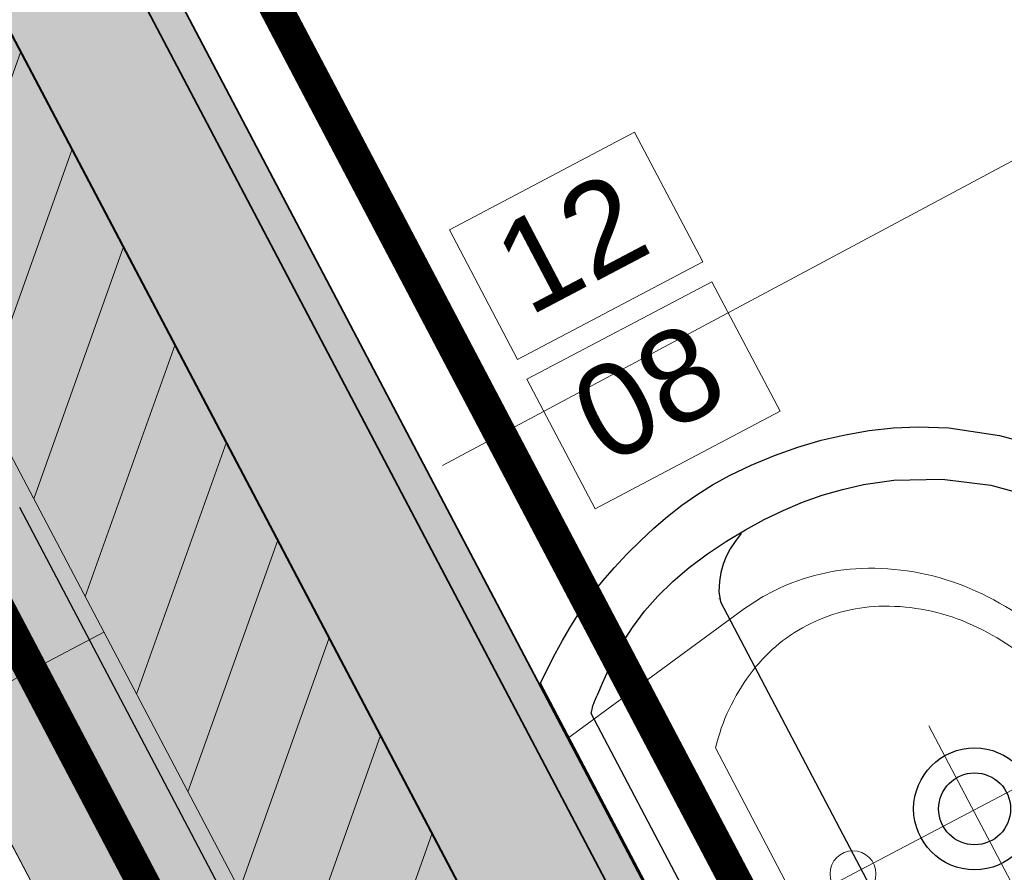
# Model space of a CAD drawing. Header units: metres. Extents: x 7408630 to 7411134, y 5569633 to 5570339.
# Tile 75 of 76: x 7410495.215 to 7410495.815, y 5569901.392 to 5569901.912. Entities that reach past the tile are written whole.
import ezdxf
from ezdxf.enums import TextEntityAlignment as Align

# ---------------------------------------------------------------- set-up
doc = ezdxf.new("R2010")
doc.units = ezdxf.units.M
doc.header["$MEASUREMENT"] = 0
doc.linetypes.add('HIDDEN', pattern=[9.524999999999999, 6.35, -3.175])
doc.linetypes.add('HIDDEN2', pattern=[4.762499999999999, 3.175, -1.5875])
for name, color, linetype, lineweight in [('0-drzwi-linia', 213, 'Continuous', 5), ('0-ZABUDOWA GK-MDF', 54, 'Continuous', 35), ('0_LEGENDA', 253, 'Continuous', 13), ('1_POSADZKA PODZIAŁY', 151, 'Continuous', 0), ('1_POSADZKI COKOŁY', 170, 'Continuous', 0), ('Hatch_zamurowania', 4, 'Continuous', 5), ('OPIS POM NOWE', 140, 'Continuous', 5), ('Opis_pom', 9, 'Continuous', 18), ('Sciany', 2, 'Continuous', 40), ('WYBURZENIA HATCH', 253, 'Continuous', 0)]:
    doc.layers.add(name, color=color, linetype=linetype, lineweight=lineweight)
doc.layers.add('0-wypos-sanitarne', color=1, linetype='Continuous')
doc.layers.add('Wyburzenia', color=7, linetype='Continuous', lineweight=13, true_color=0xb0b0b0)
doc.styles.add('ARIAL', font='tahoma.ttf')
doc.styles.add('ROMANS07', font='arial.ttf')
pattern_1 = [(0, (-58931.34199039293, 199163.1944934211), (0, 80), []), (90, (-58931.34199039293, 199163.1944934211), (-80, 4.898587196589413e-15), [])]

# ---------------------------------------------------------------- blocks, each defined once
blk = doc.blocks.new('A$C578D6593')
for p, q in [((-26.36362283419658, 0), (-29.160557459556, 18.76077541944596)), ((17.63637716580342, 0), (20.43331179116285, 18.76077541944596)), ((-19.62802756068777, 11), (10.90078189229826, 11)), ((-26.36362283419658, 0), (17.63637716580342, 0))]:
    blk.add_line(p, q)
blk.add_circle((-4.363622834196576, 16.5), 2)
for centre, radius, start, end in [((-4.363622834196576, 13.99932096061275), 29.00067903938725, 90, 109.6071022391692), ((-4.363622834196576, 13.99932096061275), 29.00067903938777, 70.39289776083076, 90), ((-5.669874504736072, 17.66626340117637), 25.10802438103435, 109.6071022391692, 130.6955310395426), ((-3.057371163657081, 17.66626340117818), 25.10802438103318, 49.30446896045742, 70.39289776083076), ((-4.363622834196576, 15.49932096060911), 25.00067903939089, 90, 109.6071022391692), ((-4.363622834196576, 15.49932096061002), 25.00067903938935, 70.39289776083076, 90), ((-5.669874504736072, 19.1662634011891), 21.10802438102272, 109.6071022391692, 130.6955310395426), ((-3.057371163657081, 19.16626340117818), 21.10802438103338, 49.30446896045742, 70.39289776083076), ((-7.679959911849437, 20.00357201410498), 22.02525697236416, 130.6955310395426, 154.2825024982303), ((-1.047285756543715, 20.00357201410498), 22.02525697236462, 25.7174975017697, 49.30446896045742), ((-7.679959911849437, 21.5035720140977), 18.02525697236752, 130.6955310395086, 154.2825024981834), ((-1.047285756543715, 21.50357201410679), 18.02525697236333, 25.7174975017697, 49.30446896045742), ((-10.78687910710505, 21.50000000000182), 18.57674372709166, 154.2825024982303, 180), ((-10.78687910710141, 23.00000000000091), 14.57674372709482, 154.2825024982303, 180), ((2.059633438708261, 23), 14.57674372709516, 0, 25.7174975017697), ((2.059633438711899, 21.50000000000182), 18.57674372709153, 0, 25.7174975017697), ((-10.78687910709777, 23.00000000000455), 14.5767437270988, 180, 205.7174975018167), ((2.059633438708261, 23.00000000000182), 14.57674372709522, 334.2825024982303, 0), ((-10.78687910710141, 21.5), 18.57674372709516, 180, 188.4794401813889), ((2.059633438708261, 21.5), 18.57674372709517, 351.5205598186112, 0), ((-7.679959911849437, 24.49642798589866), 18.02525697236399, 205.7174975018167, 228.4822954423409), ((-1.047285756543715, 24.49642798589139), 18.02525697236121, 311.5177045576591, 334.2825024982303)]:
    blk.add_arc(centre, radius, start, end)
blk = doc.blocks.new('A$Cfa5879fe')
at = {"linetype": 'Continuous'}
blk.add_lwpolyline([(-0.2689946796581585, -1.373418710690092e-05), (0.2689946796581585, 1.373418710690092e-05)], dxfattribs=at)
blk = doc.blocks.new('A$C527aaae0')
for points in [[(-0.1921408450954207, -0.001028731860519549), (0.1915396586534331, -0.001028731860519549), (0.1974737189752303, -0.009309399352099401), (0.2030117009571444, -0.01727044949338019), (0.2081756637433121, -0.02501212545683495), (0.2129876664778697, -0.03263467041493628), (0.2174697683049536, -0.04023832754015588), (0.2216440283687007, -0.04792334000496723), (0.2255325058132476, -0.05578995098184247), (0.2291572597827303, -0.06393840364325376), (0.2328138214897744, -0.07346888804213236), (0.2365609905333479, -0.08447942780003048), (0.2399195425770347, -0.09533923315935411), (0.2428512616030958, -0.1061286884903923), (0.2453179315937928, -0.1169281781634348), (0.2472813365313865, -0.1278180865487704), (0.2487032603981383, -0.1388787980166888), (0.2495454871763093, -0.1501906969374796), (0.2497698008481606, -0.1618341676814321), (0.2491873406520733, -0.1765829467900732), (0.247829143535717, -0.1917958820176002), (0.2456990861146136, -0.2067330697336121), (0.2427689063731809, -0.221400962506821), (0.239010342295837, -0.2358060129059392), (0.2343951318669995, -0.2499546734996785), (0.2288950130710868, -0.2638533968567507), (0.2224817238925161, -0.277508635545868), (0.2132242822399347, -0.293649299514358), (0.1946554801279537, -0.3189534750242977), (0.1739800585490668, -0.3414527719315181)], [(-0.1590067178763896, -0.01981099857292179), (0.1607519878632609, -0.01981099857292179), (0.1621742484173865, -0.02094039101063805), (0.1633917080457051, -0.02198060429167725), (0.1644547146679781, -0.02297416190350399), (0.1654136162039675, -0.02396358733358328), (0.1663187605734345, -0.02499140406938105), (0.1672204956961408, -0.02610013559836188), (0.1681691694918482, -0.02733230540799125), (0.1692151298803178, -0.0287304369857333), (0.173875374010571, -0.03438762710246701), (0.1821062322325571, -0.04506743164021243), (0.1892714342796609, -0.05572591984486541), (0.1954411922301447, -0.06651474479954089), (0.2006857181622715, -0.07758555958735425), (0.2050752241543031, -0.0890900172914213), (0.2086799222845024, -0.101179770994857), (0.2115700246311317, -0.1140064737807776), (0.2138157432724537, -0.1277217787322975), (0.215211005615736, -0.1416267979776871), (0.2160046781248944, -0.1550793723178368), (0.21619667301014, -0.168185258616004), (0.2157521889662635, -0.1810319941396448), (0.2146364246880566, -0.1937071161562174), (0.21281457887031, -0.2062981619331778), (0.2102518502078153, -0.2188926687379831), (0.2069134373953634, -0.2315781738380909), (0.2007108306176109, -0.2492728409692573), (0.187442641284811, -0.2756370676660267), (0.1704065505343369, -0.3000590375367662), (0.1499296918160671, -0.3221001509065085)], [(0.215089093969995, -0.1517907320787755), (0.2126128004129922, -0.1463626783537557), (0.2099918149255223, -0.1415279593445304), (0.2070987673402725, -0.137198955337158), (0.2038062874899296, -0.133288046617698), (0.1999870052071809, -0.1297076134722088), (0.1955135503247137, -0.1263700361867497), (0.1902585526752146, -0.1231876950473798), (0.1842017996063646, -0.1211091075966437), (-0.1851092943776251, -0.1211091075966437), (-0.1908688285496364, -0.122773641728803), (-0.1958944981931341, -0.1256215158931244), (-0.2003445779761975, -0.1288945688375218), (-0.2042858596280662, -0.1325971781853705), (-0.2077851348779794, -0.1367337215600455), (-0.2109091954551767, -0.1413085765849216), (-0.2137248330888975, -0.1463261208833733), (-0.2162988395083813, -0.1517907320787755), (-0.2162988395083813, -0.1520558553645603)]]:
    blk.add_lwpolyline(points)
at = {"lineweight": 5}
for points in [[(0.1862581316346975, -0.1213742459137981), (0.1862581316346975, -0.1211091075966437)], [(0.1862581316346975, -0.1211091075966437), (0.1862581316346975, -0.1213742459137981)]]:
    blk.add_lwpolyline(points, dxfattribs=at)
for radius in [0.0371429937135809, 0.0219241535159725]:
    blk.add_circle((0.000463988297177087, -0.1995073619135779), radius)
at = {"layer": 'DEFPOINTS', "lineweight": 5}
for points in [[(0, 0), (0, -0.4111102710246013)], [(-0.05731229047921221, -0.1984812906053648), (0.05817592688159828, -0.1984812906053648)]]:
    blk.add_lwpolyline(points, dxfattribs=at)
blk = doc.blocks.new('drzwi giszet')
at = {"linetype": 'HIDDEN'}
blk.add_arc((68617.38963873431, -194499.2654942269), 90, 88.08978682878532, 179.999987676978, dxfattribs=at)
blk = doc.blocks.new('A$C142d3faa')
at = {"layer": '1_POSADZKA PODZIAŁY'}
h = blk.add_hatch(dxfattribs=at)
h.set_pattern_fill('_USER', color=256, scale=80, double=1, pattern_type=0)
h.set_pattern_definition(pattern_1)
h.paths.add_polyline_path([(442.2253591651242, 1281.606190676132), (565.225359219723, 1281.606190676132), (565.225359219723, 1046.606190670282), (442.2253591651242, 1046.606190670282)])
h = blk.add_hatch(dxfattribs=at)
h.set_pattern_fill('_USER', color=256, scale=80, double=1, pattern_type=0)
h.set_pattern_definition(pattern_1)
h.paths.add_polyline_path([(419.2253591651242, 1045.606190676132), (183.2253591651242, 1045.606190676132), (183.2253591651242, 1265.606190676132), (299.2339670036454, 1265.596304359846), (299.2339670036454, 1245.596304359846), (419.2253591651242, 1245.606190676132)])
at = {"layer": 'Hatch_zamurowania'}
h = blk.add_hatch(dxfattribs=at)
h.set_pattern_fill('ANSI31', color=256, scale=1.5)
h.set_pattern_definition([(45, (-39215.06315442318, 199163.1944934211), (-3.367596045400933, 3.367596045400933), [])])
h.paths.add_polyline_path([(419.2253591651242, 1588.606190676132), (431.2253591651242, 1588.606190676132), (431.2253591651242, 1045.606190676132), (419.2253591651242, 1045.606190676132)])
at = {"layer": 'WYBURZENIA HATCH'}
h = blk.add_hatch(dxfattribs=at)
h.set_pattern_fill('AR-CONC', color=256, scale=0.1)
h.set_pattern_definition([(49.99999999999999, (-39215.06315442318, 199163.1944934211), (18.2184668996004, -1.593908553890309), [1.905, -20.955]), (355, (-39215.06315442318, 199163.1944934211), (-3.524342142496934, 19.10568452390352), [1.524, -16.764058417]), (100.4514447, (-39213.54495372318, 199163.0616680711), (14.69412470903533, 17.51177519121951), [1.61900088, -17.80902446]), (46.18420000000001, (-39215.06315442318, 199168.2744934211), (27.10790408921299, -4.204232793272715), [2.8575, -31.4325]), (96.63555760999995, (-39212.80416442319, 199167.9241434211), (23.7404134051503, 24.74261245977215), [2.428502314, -26.713560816]), (351.1841511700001, (-39215.06315442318, 199168.2744934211), (23.74041340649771, 24.74261245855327), [2.285996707, -25.145973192]), (21, (-39212.52315442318, 199167.0044934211), (15.16143912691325, -10.22651981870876), [1.905, -20.955]), (326.0000000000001, (-39212.52315442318, 199167.0044934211), (6.180202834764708, 18.41879661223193), [1.524, -16.764]), (71.45144499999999, (-39211.25970116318, 199166.1522834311), (21.34164192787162, 8.192276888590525), [1.61900088, -17.80899376]), (37.50000000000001, (-39215.06315442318, 199163.1944934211), (0.3088603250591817, 8.455503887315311), [0, -16.5608, 0, -17.018, 0, -16.8275]), (7.499999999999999, (-39215.06315442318, 199163.1944934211), (6.681966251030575, 10.01805748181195), [0, -9.7028, 0, -16.1798, 0, -6.413500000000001]), (327.5, (-39220.72735442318, 199163.1944934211), (13.55905951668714, -0.5728743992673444), [0, -6.350000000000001, 0, -19.812, 0, -26.289]), (317.5, (-39223.26735442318, 199163.1944934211), (14.81291813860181, 2.542649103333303), [0, -8.255, 0, -13.1572, 0, -18.669])])
h.paths.add_polyline_path([(441.2253591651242, 1045.606190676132), (408.2253591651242, 1045.606190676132), (408.2253591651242, 1588.606190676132), (441.2253591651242, 1588.606190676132)])
at = {"layer": '0-ZABUDOWA GK-MDF'}
for points in [[(439.2253591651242, 1045.606190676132), (439.2253591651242, 1588.606190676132)], [(441.2253591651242, 1045.606190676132), (441.2253591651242, 1588.606190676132)]]:
    blk.add_lwpolyline(points, dxfattribs=at)
at = {"layer": '0_LEGENDA', "color": 7}
for points in [[(449.283195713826, 1133.291651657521), (462.0328981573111, 1133.291651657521), (462.0328981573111, 1124.365377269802), (449.283195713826, 1124.365377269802)], [(449.2216238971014, 1123.037319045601), (461.9713263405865, 1123.037319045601), (461.9713263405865, 1114.111044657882), (449.2216238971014, 1114.111044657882)]]:
    blk.add_lwpolyline(points, dxfattribs=at)
for points in [[(449.283195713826, 1124.365377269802), (462.0328981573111, 1124.365377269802), (462.0328981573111, 1133.291651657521), (449.283195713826, 1133.291651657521)], [(449.2216238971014, 1114.111044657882), (461.9713263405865, 1114.111044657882), (461.9713263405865, 1123.037319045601), (449.2216238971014, 1123.037319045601)]]:
    blk.add_lwpolyline(points, close=True, dxfattribs=at)
at = {"layer": '1_POSADZKI COKOŁY', "color": 180, "true_color": 0x3022f7, "const_width": 2}
for points in [[(446.2253591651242, 1050.606190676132), (561.2253591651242, 1050.606190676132), (561.2253591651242, 1277.606190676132), (446.2253591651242, 1277.606190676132)], [(188.2253591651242, 1050.606190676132), (414.2253591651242, 1050.606190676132), (414.2253591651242, 1240.606190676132), (294.2253591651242, 1240.606190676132), (294.2253591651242, 1260.606190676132), (188.2253591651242, 1260.606190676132)]]:
    blk.add_lwpolyline(points, close=True, dxfattribs=at)
at = {"layer": 'Sciany'}
blk.add_lwpolyline([(431.2253591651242, 1045.606190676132), (431.2253591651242, 1588.606190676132)], dxfattribs=at)
at = {"layer": 'Wyburzenia', "linetype": 'HIDDEN2', "ltscale": 3}
for points in [[(408.2253591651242, 1045.606190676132), (408.2253591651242, 1588.606190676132)], [(441.2253591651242, 1045.606190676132), (441.2253591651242, 1588.606190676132)]]:
    blk.add_lwpolyline(points, dxfattribs=at)
at = {"layer": 'Wyburzenia'}
for points in [[(441.2253591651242, 1045.606190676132), (408.2253591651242, 1045.606190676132), (408.2253591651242, 1588.606190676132), (441.2253591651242, 1588.606190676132)], [(419.2253591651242, 1588.606190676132), (431.2253591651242, 1588.606190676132), (431.2253591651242, 1045.606190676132), (419.2253591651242, 1045.606190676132)]]:
    blk.add_lwpolyline(points, close=True, dxfattribs=at)
at = {"layer": '0-drzwi-linia', "xscale": -1, "rotation": 180}
blk.add_blockref('drzwi giszet', (-68056.16427960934, -193321.6592849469), dxfattribs=at)
at = {"layer": '0-wypos-sanitarne', "yscale": 100, "zscale": 100}
for name, p, xscale, rotation in [('A$Cfa5879fe', (418.2253591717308, 1103.613384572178), -100, 270), ('A$C527aaae0', (441.2253591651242, 1087.106190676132), 100, 89.99999999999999)]:
    blk.add_blockref(name, p, dxfattribs=dict(at, xscale=xscale, rotation=rotation))
at = {"layer": 'Wyburzenia', "linetype": 'HIDDEN2', "ltscale": 3, "xscale": -0.7, "yscale": 0.7, "zscale": 0.7, "rotation": 270}
blk.add_blockref('A$C578D6593', (441.2253591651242, 1090.160726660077), dxfattribs=at)
at = {"layer": '0_LEGENDA', "color": 7, "char_height": 7.5, "width": 10.99403024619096, "attachment_point": 3, "style": 'ROMANS07'}
for s, insert in [('{\\fArial|b0|i0|c162|p34;\\H0.75x;12}', (459.8212062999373, 1131.959108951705)), ('{\\fArial|b0|i0|c162|p34;\\H0.75x;08}', (459.7596344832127, 1121.704776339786))]:
    blk.add_mtext(s, dxfattribs=dict(at, insert=insert))
at = {"layer": 'OPIS POM NOWE', "style": 'ARIAL'}
for tag, p in [('E1,4', (2085.453509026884, 1677.902724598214)), ('E1,4', (2642.565068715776, 1467.098580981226)), ('E1,4', (2887.554946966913, 1334.669140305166)), ('E1,1', (2346.15172770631, 945.3069204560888)), ('E1,2', (2380.289767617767, 731.4605824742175)), ('E1,4', (3248.926969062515, 423.5622677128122)), ('E1,3', (2269.290473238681, 389.8474601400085)), ('E1,5', (4145.396889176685, -41.41678165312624))]:
    blk.add_attdef(tag, text='', height=23.936, dxfattribs=at).set_placement(p, align=Align.MIDDLE_CENTER)
at = {"layer": 'Opis_pom', "ltscale": 0.7, "style": 'ARIAL'}
for tag, p in [('B1,18', (784.175454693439, 4749.376909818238)), ('B1,21', (1474.160621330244, 4744.552251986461)), ('B1/17', (593.1950013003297, 4721.360037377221)), ('1,23', (2643.879736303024, 4721.360037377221)), ('1,22', (2015.997302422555, 4715.619925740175)), ('A1,1', (-123.2752701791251, 4710.792713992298)), ('B1,1', (2964.213888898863, 4687.194759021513)), ('B1,19', (983.4770436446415, 4684.250472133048)), ('A1,6', (-365.3793687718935, 4657.226791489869)), ('A1,16', (198.2072643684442, 4631.436355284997)), ('B1,20', (1267.194878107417, 4624.632454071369)), ('B1,3', (3298.013043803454, 4567.235815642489)), ('B1,4', (4545.109849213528, 4480.622250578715)), ('A1,5', (-782.1155021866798, 4446.932694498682)), ('A1,2', (-186.9193724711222, 4425.112318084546)), ('A1,15', (198.2072643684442, 4391.000839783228)), ('B1,2', (2872.012077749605, 4302.459186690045)), ('A1,3', (-121.2895641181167, 4150.905633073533)), ('B1,8', (2427.383192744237, 4053.123158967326)), ('B1,6', (4754.926236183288, 3940.334623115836)), ('A1,4', (-837.6792277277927, 3920.772192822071)), ('B1,14', (401.2060605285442, 3890.998977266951)), ('B1,13', (1255.283140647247, 3857.264790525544)), ('B1,5', (4487.887436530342, 3854.524062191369)), ('B1,10', (1961.599271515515, 3852.276071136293)), ('B1,9', (2126.781835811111, 3827.246892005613)), ('B1,7', (3203.179523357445, 3799.68363001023)), ('B1,11', (2118.658790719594, 3658.838670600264)), ('B1,12', (1949.477289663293, 3633.257187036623)), ('C1,2', (2894.604733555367, 3427.283363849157)), ('C1,3', (2160.246723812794, 3198.455877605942)), ('C1,1', (3129.25555325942, 2706.44898945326)), ('C1,4', (2077.339235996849, 2485.413103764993)), ('C1,5', (2131.383208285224, 2180.309788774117)), ('C1,10', (3196.043433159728, 2172.920878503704)), ('C1,9', (3215.995519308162, 1907.634199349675)), ('C1,6', (2168.073843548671, 1819.58528353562)), ('D0,18', (1348.653176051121, 1483.781635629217)), ('C1,8', (2890.195548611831, 1472.29709332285)), ('C1,7', (2247.746238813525, 1432.404889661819)), ('D,03', (680.1466722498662, 1361.206844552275)), ('D0,15', (1769.826019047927, 1360.285680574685)), ('D,07', (301.6534830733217, 1339.208595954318)), ('D0,6', (-189.623502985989, 1299.117330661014)), ('D0,8', (-573.6059719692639, 1280.794415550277)), ('D0,2', (1011.718833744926, 1184.667071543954)), ('D0,4', (520.2942003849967, 1181.603761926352)), ('D0,14', (1790.011409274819, 1156.002015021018)), ('D,05', (264.3299696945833, 1077.697489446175)), ('D0,13', (1760.78024321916, 974.2700197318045)), ('D0,09', (-770.0709432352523, 944.5551283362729)), ('D0,1', (999.9887503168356, 928.6062601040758)), ('D0,10', (-751.0723892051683, 564.5580135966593)), ('D0,11', (-751.0723892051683, 336.7382673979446)), ('D0,12', (198.7439030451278, 306.3970252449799))]:
    blk.add_attdef(tag, text='', height=11.968, dxfattribs=at).set_placement(p, align=Align.MIDDLE_CENTER)

msp = doc.modelspace()

# ---------------------------------------------------------------- block references
at = {"xscale": 0.01, "yscale": 0.01, "zscale": 0.01, "rotation": 27.75854060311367}
msp.add_blockref('A$C142d3faa', (7410496.779402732, 5569889.662845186), dxfattribs=at)

doc.saveas('drawing.dxf')
